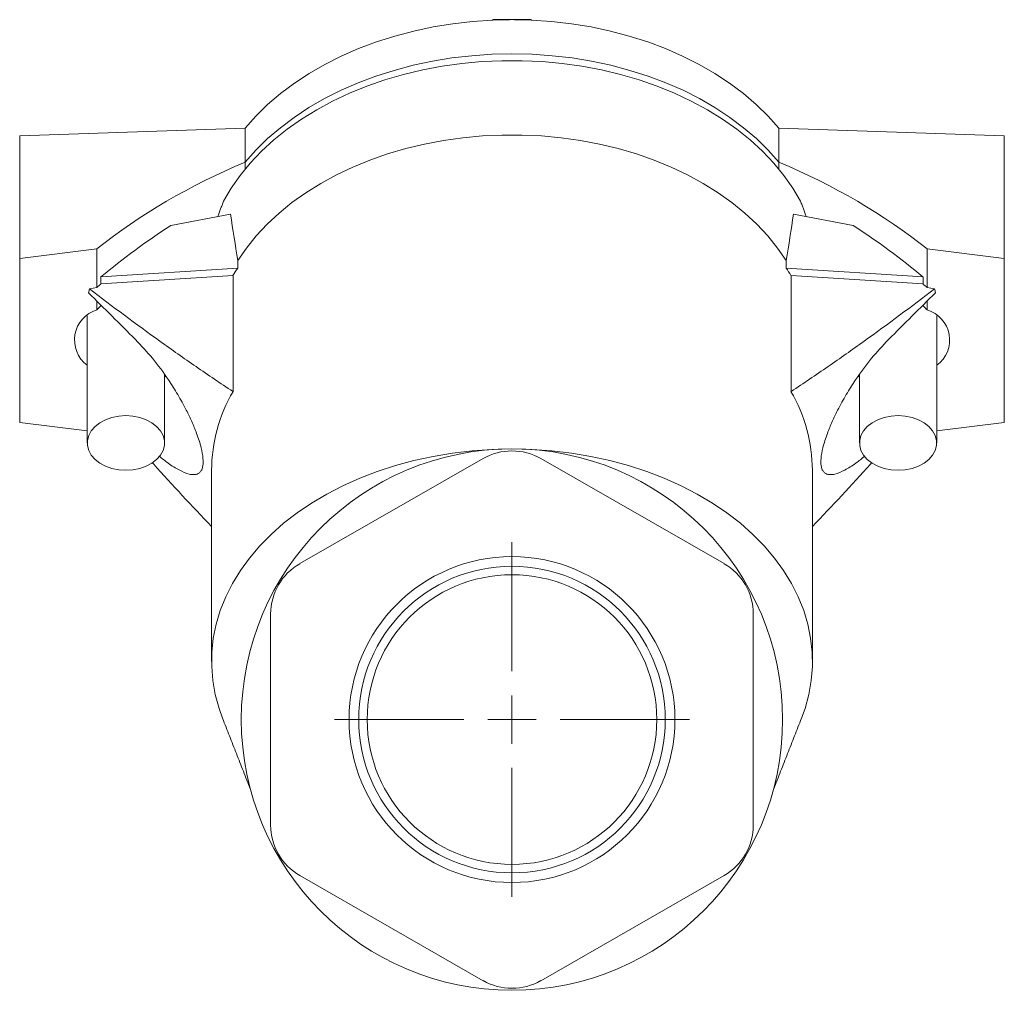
# Model space of a CAD drawing. Header units: millimetres. Extents: x 139 to 406, y 111 to 340.
# Tile 2 of 2: x 304 to 406, y 240 to 340. Entities that reach past the tile are written whole.
import ezdxf

# ---------------------------------------------------------------- set-up
doc = ezdxf.new("R2010")
doc.units = ezdxf.units.MM

# ---------------------------------------------------------------- blocks, each defined once
blk = doc.blocks.new('SW_CENTERMARKSYMBOL_1')
at = {"color": 0, "linetype": 'Continuous', "lineweight": 0}
for p, q in [((0, 5), (0, 18.375)), ((0, 0), (0, 2.5)), ((-5, 0), (-18.375, 0)), ((0, 0), (-2.5, 0)), ((0, 0), (0, -2.5)), ((0, 0), (2.5, 0)), ((5, 0), (18.375, 0)), ((0, -5), (0, -18.375))]:
    blk.add_line(p, q, dxfattribs=at)

msp = doc.modelspace()

# ---------------------------------------------------------------- linework, layer by layer
at = {"color": 7, "linetype": 'Continuous', "lineweight": 15}
for p, q in [((354.98, 340.25), (352.98, 340.25)), ((352.98, 340.25), (352.98, 340.2)), ((356.98, 340.25), (354.98, 340.25)), ((356.98, 340.25), (356.98, 340.2)), ((327.34, 329.02), (303.98, 328.23)), ((327.34, 325.48), (327.34, 329.02)), ((382.63, 325.48), (382.63, 329.02)), ((405.98, 328.23), (382.63, 329.02)), ((303.98, 315.5), (303.98, 328.23)), ((405.98, 315.5), (405.98, 328.23)), ((327.34, 325.48), (327.34, 325.48)), ((327.34, 325.48), (327.34, 324.78)), ((382.63, 325.48), (382.62, 325.48)), ((382.62, 325.48), (382.62, 324.78)), ((325.81, 320.1), (319.65, 318.93)), ((384.15, 320.1), (390.31, 318.93)), ((303.98, 315.5), (311.98, 316.5)), ((311.98, 316.5), (311.98, 312.51)), ((397.98, 316.5), (397.98, 312.51)), ((397.98, 316.5), (405.98, 315.5)), ((303.98, 315.5), (303.98, 298.53)), ((326.57, 315.3), (326.57, 314.52)), ((383.39, 315.3), (383.39, 314.52)), ((405.98, 315.5), (405.98, 298.53)), ((326.57, 314.52), (312.4, 313.6)), ((383.39, 314.52), (397.56, 313.6)), ((312.4, 312.87), (326.08, 313.75)), ((312.4, 312.87), (312.4, 313.6)), ((326.08, 313.75), (326.08, 301.74)), ((383.89, 313.75), (383.89, 301.74)), ((397.56, 312.87), (383.89, 313.75)), ((397.56, 313.6), (397.56, 312.87)), ((311.21, 312.36), (311.98, 312.51)), ((397.98, 312.51), (398.76, 312.36)), ((311.98, 311.1), (311.98, 310.19)), ((397.98, 311.1), (397.98, 310.19)), ((318.98, 303.25), (319.12, 303.3)), ((390.98, 303.25), (390.84, 303.3)), ((303.98, 298.53), (310.98, 297.65)), ((398.98, 297.65), (405.98, 298.53)), ((333, 283.9), (352, 294.79)), ((376.97, 283.9), (357.97, 294.79)), ((329.98, 256.8), (329.98, 278.69)), ((379.98, 256.8), (379.98, 278.69)), ((352, 240.7), (333, 251.59)), ((357.97, 240.7), (376.97, 251.59))]:
    msp.add_line(p, q, dxfattribs=at)
at = {"color": 7, "linetype": 'Continuous', "lineweight": 15, "flags": 128}
for points in [[(352.98, 340.2), (350.9, 340.06), (348.84, 339.83), (346.8, 339.49), (344.8, 339.07), (342.84, 338.55), (340.93, 337.95), (339.08, 337.26), (337.3, 336.48), (335.6, 335.62), (333.98, 334.69), (332.44, 333.68), (331.01, 332.61), (329.67, 331.47), (328.45, 330.27), (327.34, 329.02)], [(382.63, 329.02), (381.51, 330.27), (380.29, 331.47), (378.96, 332.61), (377.52, 333.68), (375.99, 334.69), (374.37, 335.62), (372.66, 336.48), (370.88, 337.26), (369.04, 337.95), (367.13, 338.55), (365.17, 339.07), (363.17, 339.49), (361.13, 339.83), (359.06, 340.06), (356.98, 340.2)], [(382.63, 325.48), (381.52, 326.73), (380.3, 327.93), (378.97, 329.06), (377.54, 330.13), (376.01, 331.14), (374.39, 332.07), (372.7, 332.93), (370.92, 333.7), (369.08, 334.4), (367.18, 335), (365.23, 335.52), (363.23, 335.95), (361.2, 336.28), (359.14, 336.52), (357.07, 336.66), (354.98, 336.71), (352.9, 336.66), (350.82, 336.52), (348.76, 336.28), (346.73, 335.95), (344.74, 335.52), (342.78, 335), (340.88, 334.4), (339.04, 333.7), (337.27, 332.93), (335.57, 332.07), (333.95, 331.14), (332.43, 330.13), (331, 329.06), (329.67, 327.93), (328.45, 326.73), (327.34, 325.48)], [(384.88, 321.44), (384.07, 322.8), (383.14, 324.12), (382.09, 325.4), (380.93, 326.62), (379.65, 327.79), (378.27, 328.9), (376.79, 329.94), (375.22, 330.91), (373.56, 331.8), (371.82, 332.62), (370.01, 333.35), (368.14, 334), (366.21, 334.56), (364.24, 335.04), (362.22, 335.42), (360.18, 335.7), (358.11, 335.9), (356.03, 335.99), (353.94, 335.99), (351.86, 335.9), (349.79, 335.7), (347.74, 335.42), (345.73, 335.04), (343.75, 334.56), (341.82, 334), (339.95, 333.35), (338.14, 332.62), (336.4, 331.8), (334.75, 330.91), (333.17, 329.94), (331.69, 328.9), (330.31, 327.79), (329.04, 326.62), (327.87, 325.4), (326.82, 324.12), (325.89, 322.8), (325.09, 321.44)], [(383.39, 315.3), (382.5, 316.59), (381.48, 317.85), (380.35, 319.06), (379.11, 320.21), (377.77, 321.3), (376.33, 322.32), (374.8, 323.28), (373.18, 324.16), (371.48, 324.97), (369.71, 325.69), (367.88, 326.34), (365.99, 326.89), (364.05, 327.36), (362.08, 327.73), (360.07, 328.02), (358.05, 328.21), (356, 328.3), (353.96, 328.3), (351.92, 328.21), (349.89, 328.02), (347.89, 327.73), (345.91, 327.36), (343.98, 326.89), (342.09, 326.34), (340.26, 325.69), (338.49, 324.97), (336.79, 324.16), (335.17, 323.28), (333.64, 322.32), (332.19, 321.3), (330.85, 320.21), (329.61, 319.06), (328.48, 317.85), (327.47, 316.59), (326.57, 315.3)], [(314.98, 293.58), (315.72, 293.63), (316.43, 293.77), (317.09, 294), (317.68, 294.32), (318.17, 294.7), (318.56, 295.15), (318.83, 295.63), (318.97, 296.15), (318.97, 296.67), (318.83, 297.18), (318.56, 297.67), (318.17, 298.11), (317.68, 298.5), (317.09, 298.81), (316.43, 299.04), (315.72, 299.19), (314.98, 299.23), (314.25, 299.19), (313.54, 299.04), (312.88, 298.81), (312.29, 298.5), (311.79, 298.11), (311.4, 297.67), (311.13, 297.18), (311, 296.67), (311, 296.15), (311.13, 295.63), (311.4, 295.15), (311.79, 294.7), (312.29, 294.32), (312.88, 294), (313.54, 293.77), (314.25, 293.63), (314.98, 293.58)], [(394.98, 299.23), (394.25, 299.19), (393.54, 299.04), (392.88, 298.81), (392.29, 298.5), (391.79, 298.11), (391.4, 297.67), (391.13, 297.18), (391, 296.67), (391, 296.15), (391.13, 295.63), (391.4, 295.15), (391.79, 294.7), (392.29, 294.32), (392.88, 294), (393.54, 293.77), (394.25, 293.63), (394.98, 293.58), (395.72, 293.63), (396.43, 293.77), (397.09, 294), (397.68, 294.32), (398.17, 294.7), (398.56, 295.15), (398.83, 295.63), (398.97, 296.15), (398.97, 296.67), (398.83, 297.18), (398.56, 297.67), (398.17, 298.11), (397.68, 298.5), (397.09, 298.81), (396.43, 299.04), (395.72, 299.19), (394.98, 299.23)], [(325, 267.88), (324.63, 268.91), (324.24, 270.35), (323.98, 271.8), (323.87, 273.26), (323.89, 274.72), (324.04, 276.18), (324.34, 277.62), (324.76, 279.05), (325.33, 280.46), (326.02, 281.84), (326.84, 283.18), (327.79, 284.48), (328.85, 285.73), (330.03, 286.93), (331.32, 288.08), (332.71, 289.16), (334.21, 290.17), (335.79, 291.11), (337.46, 291.97), (339.21, 292.75), (341.02, 293.45), (342.9, 294.06), (344.83, 294.58), (346.81, 295.01), (348.82, 295.35), (350.86, 295.59), (352.92, 295.74), (354.98, 295.79)], [(384.97, 267.88), (385.34, 268.91), (385.73, 270.35), (385.98, 271.8), (386.1, 273.26), (386.08, 274.72), (385.92, 276.18), (385.63, 277.62), (385.2, 279.05), (384.64, 280.46), (383.94, 281.84), (383.12, 283.18), (382.18, 284.48), (381.11, 285.73), (379.93, 286.93), (378.64, 288.08), (377.25, 289.16), (375.76, 290.17), (374.17, 291.11), (372.5, 291.97), (370.76, 292.75), (368.94, 293.45), (367.06, 294.06), (365.13, 294.58), (363.16, 295.01), (361.14, 295.35), (359.11, 295.59), (357.05, 295.74), (354.98, 295.79)]]:
    msp.add_lwpolyline(points, dxfattribs=at)
at = {"color": 7, "linetype": 'Continuous', "lineweight": 15}
for radius in [28.04, 16.88, 15.88, 15]:
    msp.add_circle((354.98, 267.75), radius, dxfattribs=at)
for centre, radius, start, end in [((354.98, 295.02), 45.23, 90, 92.5345), ((354.98, 295.02), 45.23, 87.4655, 90), ((333.68, 306.87), 23.13, 166.2733, 167.2824), ((376.29, 306.87), 23.13, 12.7176, 13.7267), ((312.92, 307.07), 3.26, 106.7751, 233.4598), ((397.08, 307.07), 3.24, 305.8836, 73.8815), ((340.38, 293.47), 16.52, 149.9501, 179.6179), ((369.58, 293.47), 16.52, 0.3821, 30.0499), ((354.98, 289.58), 6, 60.1893, 119.8107), ((335.98, 278.69), 6, 119.8107, 180), ((373.98, 278.69), 6, 0, 60.1893), ((335.98, 256.8), 6, 180, 240.1893), ((373.98, 256.8), 6, 299.8107, 0), ((354.98, 245.91), 6, 240.1893, 299.8107)]:
    msp.add_arc(centre, radius, start, end, dxfattribs=at)
for centre, major_axis, ratio, start_param, end_param in [((346.48, 295.21), (49.32, 11.95), 0.686374, 1.798905, 2.167511), ((363.48, 295.21), (49.32, -11.95), 0.686374, 0.974081, 1.342688), ((346.48, 294.18), (48.66, 17.34), 0.662379, 1.905426, 2.08889), ((363.48, 294.18), (48.66, -17.34), 0.662379, 1.052702, 1.236166), ((354.98, 301.98), (30.7, -7.44), 0.686374, 2.885609, 2.92635), ((354.98, 301.98), (30.7, 7.44), 0.686374, 0.215243, 0.255984), ((346.48, 293.45), (48.66, 17.34), 0.662379, 2.08889, 2.100462), ((363.48, 293.45), (48.66, -17.34), 0.662379, 1.041131, 1.052702)]:
    msp.add_ellipse(centre, major_axis=major_axis, ratio=ratio, start_param=start_param, end_param=end_param, dxfattribs=at)
for points, degree in [([(324.5, 319.85), (325.09, 321.44)], 1), ([(384.88, 321.44), (385.47, 319.85)], 1), ([(326.57, 315.3), (326.32, 316.9), (326.07, 318.5), (325.81, 320.1)], 3), ([(383.39, 315.3), (383.65, 316.9), (383.9, 318.5), (384.15, 320.1)], 3), ([(311.11, 311.96), (312.73, 310.35), (314.36, 308.73), (315.98, 307.11)], 3), ([(398.85, 311.96), (397.23, 310.35), (395.61, 308.73), (393.98, 307.11)], 3), ([(311.98, 310.19), (312.43, 310.65)], 1), ([(397.53, 310.65), (397.98, 310.19)], 1), ([(310.98, 309.58), (310.98, 296.41)], 1), ([(398.98, 296.41), (398.98, 309.58)], 1), ([(318.98, 296.41), (318.98, 303.49)], 1), ([(390.98, 303.49), (390.98, 296.41)], 1), ([(323.86, 293.58), (323.86, 273.78)], 1), ([(386.11, 273.78), (386.11, 293.58)], 1), ([(325, 267.88), (327.87, 260.56)], 1), ([(382.09, 260.56), (384.97, 267.88)], 1)]:
    msp.add_open_spline(points, degree=degree, dxfattribs=at)
for points, knots in [([(311.21, 312.36), (313.61, 310.53), (316.04, 308.72), (319.74, 306.06), (320.99, 305.18), (323.51, 303.44), (324.78, 302.58), (326.08, 301.74)], [0, 0, 0, 0, 0.5, 0.5, 0.75, 0.75, 1, 1, 1, 1]), ([(398.76, 312.36), (396.35, 310.53), (393.93, 308.72), (390.22, 306.06), (388.98, 305.18), (386.46, 303.44), (385.18, 302.58), (383.89, 301.74)], [0, 0, 0, 0, 0.5, 0.5, 0.75, 0.75, 1, 1, 1, 1]), ([(315.98, 307.11), (316.57, 306.49), (317.76, 305.24), (319.21, 303.26), (320.37, 301.43), (321.17, 299.97), (321.82, 298.62), (322.26, 297.55), (322.58, 296.64), (322.83, 295.75), (322.96, 295), (323, 294.26), (322.92, 293.76), (322.71, 293.4), (322.44, 293.18), (322.06, 293.09), (321.41, 293.18), (320.51, 293.56), (319.47, 294.2), (318.75, 294.78), (318.45, 295.03)], [0, 0, 0, 0, 0.11235, 0.224664, 0.293415, 0.362094, 0.410235, 0.458283, 0.48759, 0.516854, 0.5634, 0.580152, 0.626089, 0.654702, 0.683365, 0.728564, 0.773867, 0.856214, 0.938737, 1, 1, 1, 1]), ([(393.98, 307.11), (393.39, 306.49), (392.21, 305.24), (390.76, 303.26), (389.6, 301.43), (388.79, 299.97), (388.14, 298.62), (387.7, 297.55), (387.39, 296.64), (387.13, 295.75), (387, 295), (386.97, 294.26), (387.05, 293.76), (387.25, 293.4), (387.52, 293.18), (387.91, 293.09), (388.56, 293.18), (389.45, 293.56), (390.5, 294.2), (391.23, 294.79), (391.54, 295.05)], [0, 0, 0, 0, 0.112177, 0.224318, 0.292963, 0.361536, 0.409603, 0.457577, 0.48684, 0.516058, 0.562532, 0.579259, 0.625125, 0.653694, 0.682313, 0.727442, 0.772676, 0.854896, 0.937292, 1, 1, 1, 1]), ([(323.86, 287.75), (321.83, 289.89), (319.75, 292.08), (317.77, 294.31), (317.72, 294.36)], [0, 0, 0, 0, 0.975802, 1, 1, 1, 1]), ([(386.11, 287.75), (388.14, 289.89), (390.22, 292.09), (392.22, 294.33), (392.27, 294.39)], [0, 0, 0, 0, 0.971449, 1, 1, 1, 1])]:
    msp.add_open_spline(points, degree=3, knots=knots, dxfattribs=at)

# ---------------------------------------------------------------- block references
at = {"color": 7, "linetype": 'Continuous', "lineweight": 0}
msp.add_blockref('SW_CENTERMARKSYMBOL_1', (354.98, 267.75), dxfattribs=at)

doc.saveas('drawing.dxf')
